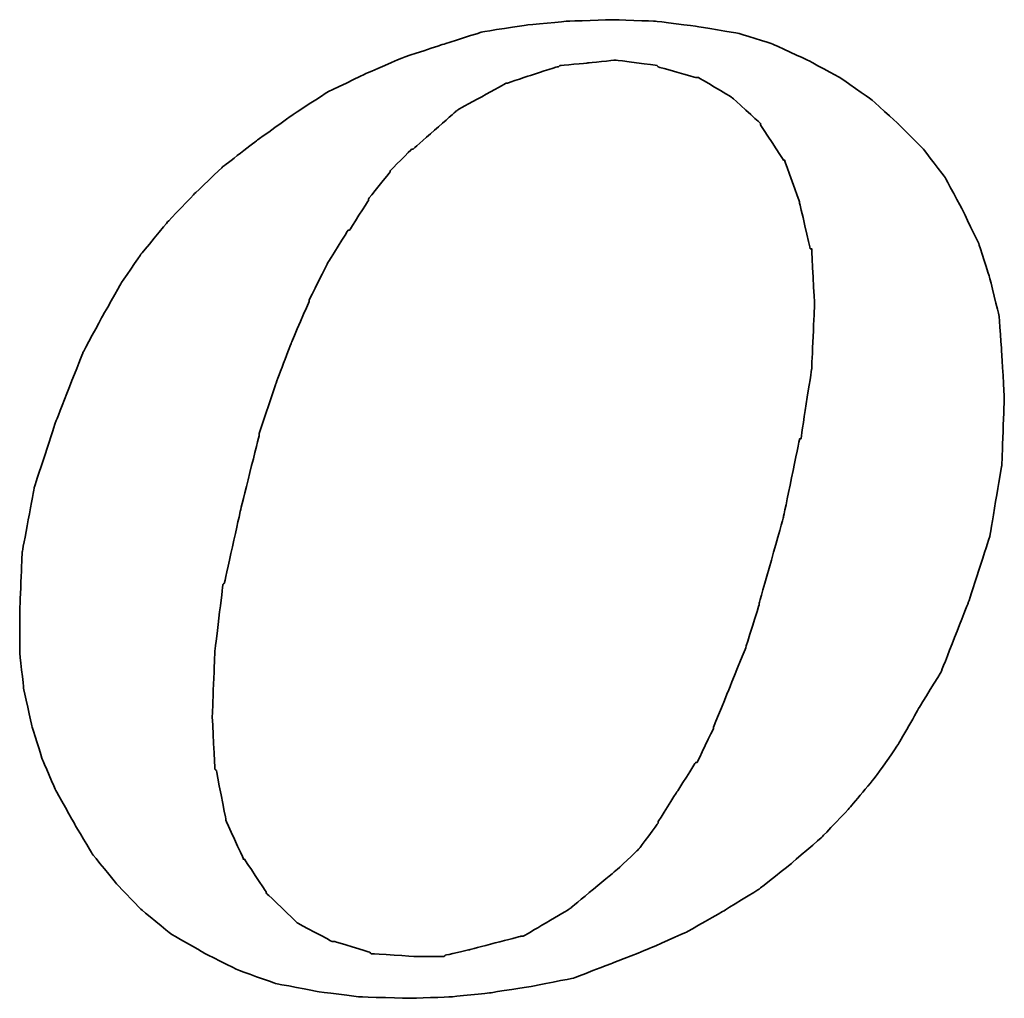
# Model space of a CAD drawing. Header units: millimetres. Extents: x 945 to 1363, y 125 to 271.
# Tile 44 of 54: x 1280.42 to 1283.3, y 176.13 to 178.99. Entities that reach past the tile are written whole.
import ezdxf

# ---------------------------------------------------------------- set-up
doc = ezdxf.new("R2010")
doc.units = ezdxf.units.MM
doc.layers.add('DIM', color=4, linetype='CONTINUOUS')
doc.layers.add('layer 1', color=7, linetype='CONTINUOUS')

# ---------------------------------------------------------------- blocks, each defined once
blk = doc.blocks.new('TBI MOTION logo(完整正式版)')
at = {"layer": 'layer 1', "color": 22, "lineweight": 35}
for points, knots in [([(35.79625, -6.98375), (35.79625, -6.98375), (36.23125, -7.43875), (36.23125, -7.43875), (36.23125, -7.43875), (36.23125, -7.43875), (36.75625, -7.87125), (36.75625, -7.87125), (36.75625, -7.87125), (36.75625, -7.87125), (37.33125, -8.20375), (37.33125, -8.20375), (37.33125, -8.20375), (37.33125, -8.20375), (37.95625, -8.51875), (37.95625, -8.51875), (37.95625, -8.51875), (37.95625, -8.51875), (38.62625, -8.75875), (38.62625, -8.75875), (38.62625, -8.75875), (38.62625, -8.75875), (39.37125, -8.90375), (39.37125, -8.90375), (39.37125, -8.90375), (39.37125, -8.90375), (40.14125, -8.99875), (40.14125, -8.99875), (40.14125, -8.99875), (40.14125, -8.99875), (41.02625, -9.02375), (41.02625, -9.02375), (41.02625, -9.02375), (41.02625, -9.02375), (41.74625, -8.99875), (41.74625, -8.99875), (41.74625, -8.99875), (41.74625, -8.99875), (42.46625, -8.92375), (42.46625, -8.92375), (42.46625, -8.92375), (42.46625, -8.92375), (43.21125, -8.80625), (43.21125, -8.80625), (43.21125, -8.80625), (43.21125, -8.80625), (43.93125, -8.66375), (43.93125, -8.66375), (43.93125, -8.66375), (43.93125, -8.66375), (44.62625, -8.39875), (44.62625, -8.39875), (44.62625, -8.39875), (44.62625, -8.39875), (45.29625, -8.13375), (45.29625, -8.13375), (45.29625, -8.13375), (45.29625, -8.13375), (45.94625, -7.84375), (45.94625, -7.84375), (45.94625, -7.84375), (45.94625, -7.84375), (46.61625, -7.46375), (46.61625, -7.46375), (46.61625, -7.46375), (46.61625, -7.46375), (47.24125, -7.07875), (47.24125, -7.07875), (47.24125, -7.07875), (47.24125, -7.07875), (47.81625, -6.62375), (47.81625, -6.62375), (47.81625, -6.62375), (47.81625, -6.62375), (48.36875, -6.14375), (48.36875, -6.14375), (48.36875, -6.14375), (48.36875, -6.14375), (48.84625, -5.64125), (48.84625, -5.64125), (48.84625, -5.64125), (48.84625, -5.64125), (49.32625, -5.06375), (49.32625, -5.06375), (49.32625, -5.06375), (49.32625, -5.06375), (49.71125, -4.51374), (49.71125, -4.51374), (49.71125, -4.51374), (49.71125, -4.51374), (50.09625, -3.83874), (50.09625, -3.83874), (50.09625, -3.83874), (50.09625, -3.83874), (50.48125, -3.21374), (50.48125, -3.21374), (50.48125, -3.21374), (50.48125, -3.21374), (50.96125, -1.99125), (50.96125, -1.99125), (50.96125, -1.99125), (50.96125, -1.99125), (51.34375, -0.81875), (51.34375, -0.81875), (51.34375, -0.81875), (51.34375, -0.81875), (51.56125, 0.45624), (51.56125, 0.45624), (51.56125, 0.45624), (51.56125, 0.45624), (51.60625, 1.67624), (51.60625, 1.67624), (51.60625, 1.67624), (51.60625, 1.67624), (51.56125, 2.44625), (51.56125, 2.44625), (51.56125, 2.44625), (51.56125, 2.44625), (51.51125, 3.14125), (51.51125, 3.14125), (51.51125, 3.14125), (51.51125, 3.14125), (51.34375, 3.81125), (51.34375, 3.81125), (51.34375, 3.81125), (51.34375, 3.81125), (51.15125, 4.41125), (51.15125, 4.41125), (51.15125, 4.41125), (51.15125, 4.41125), (50.86125, 5.01125), (50.86125, 5.01125), (50.86125, 5.01125), (50.86125, 5.01125), (50.55125, 5.58875), (50.55125, 5.58875), (50.55125, 5.58875), (50.55125, 5.58875), (50.16625, 6.09125), (50.16625, 6.09125), (50.16625, 6.09125), (50.16625, 6.09125), (49.71125, 6.54875), (49.71125, 6.54875), (49.71125, 6.54875), (49.71125, 6.54875), (49.23125, 6.98125), (49.23125, 6.98125), (49.23125, 6.98125), (49.23125, 6.98125), (48.67875, 7.36625), (48.67875, 7.36625), (48.67875, 7.36625), (48.67875, 7.36625), (48.10375, 7.67625), (48.10375, 7.67625), (48.10375, 7.67625), (48.10375, 7.67625), (47.48125, 7.96375), (47.48125, 7.96375), (47.48125, 7.96375), (47.48125, 7.96375), (46.85625, 8.15625), (46.85625, 8.15625), (46.85625, 8.15625), (46.85625, 8.15625), (46.13625, 8.27624), (46.13625, 8.27624), (46.13625, 8.27624), (46.13625, 8.27624), (45.39125, 8.37125), (45.39125, 8.37125), (45.39125, 8.37125), (45.39125, 8.37125), (44.62625, 8.39624), (44.62625, 8.39624), (44.62625, 8.39624), (44.62625, 8.39624), (43.83625, 8.37125), (43.83625, 8.37125), (43.83625, 8.37125), (43.83625, 8.37125), (43.09125, 8.30125), (43.09125, 8.30125), (43.09125, 8.30125), (43.09125, 8.30125), (42.32125, 8.18125), (42.32125, 8.18125), (42.32125, 8.18125), (42.32125, 8.18125), (41.62875, 7.96375), (41.62875, 7.96375), (41.62875, 7.96375), (41.62875, 7.96375), (40.90625, 7.72625), (40.90625, 7.72625), (40.90625, 7.72625), (40.90625, 7.72625), (40.23624, 7.43625), (40.23624, 7.43625), (40.23624, 7.43625), (40.23624, 7.43625), (39.54124, 7.10125), (39.54124, 7.10125), (39.54124, 7.10125), (39.54124, 7.10125), (38.91625, 6.69125), (38.91625, 6.69125), (38.91625, 6.69125), (38.91625, 6.69125), (38.31625, 6.26125), (38.31625, 6.26125), (38.31625, 6.26125), (38.31625, 6.26125), (37.69125, 5.78125), (37.69125, 5.78125), (37.69125, 5.78125), (37.69125, 5.78125), (37.18625, 5.30125), (37.18625, 5.30125), (37.18625, 5.30125), (37.18625, 5.30125), (36.70625, 4.79624), (36.70625, 4.79624), (36.70625, 4.79624), (36.70625, 4.79624), (36.23125, 4.22125), (36.23125, 4.22125), (36.23125, 4.22125), (36.23125, 4.22125), (35.87124, 3.69375), (35.87124, 3.69375), (35.87124, 3.69375), (35.87124, 3.69375), (35.53125, 3.09125), (35.53125, 3.09125), (35.53125, 3.09125), (35.53125, 3.09125), (35.19875, 2.47125), (35.19875, 2.47125), (35.19875, 2.47125), (35.19875, 2.47125), (34.71625, 1.24625), (34.71625, 1.24625), (34.71625, 1.24625), (34.71625, 1.24625), (34.33125, 0.06874), (34.33125, 0.06874), (34.33125, 0.06874), (34.33125, 0.06874), (34.11625, -1.07875), (34.11625, -1.07875), (34.11625, -1.07875), (34.11625, -1.07875), (34.07125, -2.15875), (34.07125, -2.15875), (34.07125, -2.15875), (34.07125, -2.15875), (34.07125, -2.85375), (34.07125, -2.85375), (34.07125, -2.85375), (34.07125, -2.85375), (34.14125, -3.50375), (34.14125, -3.50375), (34.14125, -3.50375), (34.14125, -3.50375), (34.28625, -4.17375), (34.28625, -4.17375), (34.28625, -4.17375), (34.28625, -4.17375), (34.47625, -4.77624), (34.47625, -4.77624), (34.47625, -4.77624), (34.47625, -4.77624), (34.71625, -5.32625), (34.71625, -5.32625), (34.71625, -5.32625), (34.71625, -5.32625), (35.05375, -5.92875), (35.05375, -5.92875), (35.05375, -5.92875), (35.05375, -5.92875), (35.36375, -6.45375), (35.36375, -6.45375), (35.36375, -6.45375), (35.36375, -6.45375), (35.79625, -6.98375), (35.79625, -6.98375)], [0, 0, 0, 0, 0.01388889, 0.01388889, 0.01388889, 0.0138889, 0.02777778, 0.02777778, 0.02777778, 0.02777779, 0.04166667, 0.04166667, 0.04166667, 0.04166668, 0.05555556, 0.05555556, 0.05555556, 0.05555557, 0.06944444, 0.06944444, 0.06944444, 0.06944445, 0.08333333, 0.08333333, 0.08333333, 0.08333334, 0.09722222, 0.09722222, 0.09722222, 0.09722223, 0.11111111, 0.11111111, 0.11111111, 0.11111112, 0.125, 0.125, 0.125, 0.12500001, 0.13888889, 0.13888889, 0.13888889, 0.1388889, 0.15277778, 0.15277778, 0.15277778, 0.15277779, 0.16666667, 0.16666667, 0.16666667, 0.16666668, 0.18055556, 0.18055556, 0.18055556, 0.18055557, 0.19444444, 0.19444444, 0.19444444, 0.19444445, 0.20833333, 0.20833333, 0.20833333, 0.20833334, 0.22222222, 0.22222222, 0.22222222, 0.22222223, 0.23611111, 0.23611111, 0.23611111, 0.23611112, 0.25, 0.25, 0.25, 0.25000001, 0.26388889, 0.26388889, 0.26388889, 0.2638889, 0.27777778, 0.27777778, 0.27777778, 0.27777779, 0.29166667, 0.29166667, 0.29166667, 0.29166668, 0.30555556, 0.30555556, 0.30555556, 0.30555557, 0.31944444, 0.31944444, 0.31944444, 0.31944445, 0.33333333, 0.33333333, 0.33333333, 0.33333334, 0.34722222, 0.34722222, 0.34722222, 0.34722223, 0.36111111, 0.36111111, 0.36111111, 0.36111112, 0.375, 0.375, 0.375, 0.37500001, 0.38888889, 0.38888889, 0.38888889, 0.3888889, 0.40277778, 0.40277778, 0.40277778, 0.40277779, 0.41666667, 0.41666667, 0.41666667, 0.41666668, 0.43055556, 0.43055556, 0.43055556, 0.43055557, 0.44444444, 0.44444444, 0.44444444, 0.44444445, 0.45833333, 0.45833333, 0.45833333, 0.45833334, 0.47222222, 0.47222222, 0.47222222, 0.47222223, 0.48611111, 0.48611111, 0.48611111, 0.48611112, 0.5, 0.5, 0.5, 0.50000001, 0.51388889, 0.51388889, 0.51388889, 0.5138889, 0.52777778, 0.52777778, 0.52777778, 0.52777779, 0.54166667, 0.54166667, 0.54166667, 0.54166668, 0.55555556, 0.55555556, 0.55555556, 0.55555557, 0.56944444, 0.56944444, 0.56944444, 0.56944445, 0.58333333, 0.58333333, 0.58333333, 0.58333334, 0.59722222, 0.59722222, 0.59722222, 0.59722223, 0.61111111, 0.61111111, 0.61111111, 0.61111112, 0.625, 0.625, 0.625, 0.62500001, 0.63888889, 0.63888889, 0.63888889, 0.6388889, 0.65277778, 0.65277778, 0.65277778, 0.65277779, 0.66666667, 0.66666667, 0.66666667, 0.66666668, 0.68055556, 0.68055556, 0.68055556, 0.68055557, 0.69444444, 0.69444444, 0.69444444, 0.69444445, 0.70833333, 0.70833333, 0.70833333, 0.70833334, 0.72222222, 0.72222222, 0.72222222, 0.72222223, 0.73611111, 0.73611111, 0.73611111, 0.73611112, 0.75, 0.75, 0.75, 0.75000001, 0.76388889, 0.76388889, 0.76388889, 0.7638889, 0.77777778, 0.77777778, 0.77777778, 0.77777779, 0.79166667, 0.79166667, 0.79166667, 0.79166668, 0.80555556, 0.80555556, 0.80555556, 0.80555557, 0.81944444, 0.81944444, 0.81944444, 0.81944445, 0.83333333, 0.83333333, 0.83333333, 0.83333334, 0.84722222, 0.84722222, 0.84722222, 0.84722223, 0.86111111, 0.86111111, 0.86111111, 0.86111112, 0.875, 0.875, 0.875, 0.87500001, 0.88888889, 0.88888889, 0.88888889, 0.8888889, 0.90277778, 0.90277778, 0.90277778, 0.90277779, 0.91666667, 0.91666667, 0.91666667, 0.91666668, 0.93055556, 0.93055556, 0.93055556, 0.93055557, 0.94444444, 0.94444444, 0.94444444, 0.94444445, 0.95833333, 0.95833333, 0.95833333, 0.95833334, 0.97222222, 0.97222222, 0.97222222, 0.97222223, 0.98611111, 0.98611111, 0.98611111, 0.98611112, 1, 1, 1, 1]), ([(38.33875, 1.03124), (38.33875, 1.03124), (38.62625, 1.89625), (38.62625, 1.89625), (38.62625, 1.89625), (38.62625, 1.89625), (38.91625, 2.66375), (38.91625, 2.66375), (38.91625, 2.66375), (38.91625, 2.66375), (39.22625, 3.38125), (39.22625, 3.38125), (39.22625, 3.38125), (39.22625, 3.38125), (39.22625, 3.40624), (39.22625, 3.40624), (39.22625, 3.40624), (39.22625, 3.40624), (39.56124, 4.07624), (39.56124, 4.07624), (39.56124, 4.07624), (39.56124, 4.07624), (39.92125, 4.65125), (39.92125, 4.65125), (39.92125, 4.65125), (39.92125, 4.65125), (39.94625, 4.65125), (39.94625, 4.65125), (39.94625, 4.65125), (39.94625, 4.65125), (40.28125, 5.17875), (40.28125, 5.17875), (40.28125, 5.17875), (40.28125, 5.17875), (40.28125, 5.20375), (40.28125, 5.20375), (40.28125, 5.20375), (40.28125, 5.20375), (40.66875, 5.68625), (40.66875, 5.68625), (40.66875, 5.68625), (40.66875, 5.68625), (40.66875, 5.70625), (40.66875, 5.70625), (40.66875, 5.70625), (40.66875, 5.70625), (41.05124, 6.09125), (41.05124, 6.09125), (41.05124, 6.09125), (41.05124, 6.09125), (41.07625, 6.09125), (41.07625, 6.09125), (41.07625, 6.09125), (41.07625, 6.09125), (41.84125, 6.76625), (41.84125, 6.76625), (41.84125, 6.76625), (41.84125, 6.76625), (41.86625, 6.78625), (41.86625, 6.78625), (41.86625, 6.78625), (41.86625, 6.78625), (42.73125, 7.26624), (42.73125, 7.26624), (42.73125, 7.26624), (42.73125, 7.26624), (42.75625, 7.26624), (42.75625, 7.26624), (42.75625, 7.26624), (42.75625, 7.26624), (43.18625, 7.41125), (43.18625, 7.41125), (43.18625, 7.41125), (43.18625, 7.41125), (43.64125, 7.55625), (43.64125, 7.55625), (43.64125, 7.55625), (43.64125, 7.55625), (43.66625, 7.55625), (43.66625, 7.55625), (43.66625, 7.55625), (43.66625, 7.55625), (43.69125, 7.58124), (43.69125, 7.58124), (43.69125, 7.58124), (43.69125, 7.58124), (44.19125, 7.62625), (44.19125, 7.62625), (44.19125, 7.62625), (44.19125, 7.62625), (44.67125, 7.67625), (44.67125, 7.67625), (44.67125, 7.67625), (44.67125, 7.67625), (44.69625, 7.67625), (44.69625, 7.67625), (44.69625, 7.67625), (44.69625, 7.67625), (45.41875, 7.58124), (45.41875, 7.58124), (45.41875, 7.58124), (45.41875, 7.58124), (45.44125, 7.55625), (45.44125, 7.55625), (45.44125, 7.55625), (45.44125, 7.55625), (46.11125, 7.36625), (46.11125, 7.36625), (46.11125, 7.36625), (46.11125, 7.36625), (46.13625, 7.36625), (46.13625, 7.36625), (46.13625, 7.36625), (46.13625, 7.36625), (46.15875, 7.36625), (46.15875, 7.36625), (46.15875, 7.36625), (46.15875, 7.36625), (46.73625, 7.02624), (46.73625, 7.02624), (46.73625, 7.02624), (46.73625, 7.02624), (46.76125, 7.00624), (46.76125, 7.00624), (46.76125, 7.00624), (46.76125, 7.00624), (47.24125, 6.57124), (47.24125, 6.57124), (47.24125, 6.57124), (47.24125, 6.57124), (47.26625, 6.54875), (47.26625, 6.54875), (47.26625, 6.54875), (47.26625, 6.54875), (47.26625, 6.52375), (47.26625, 6.52375), (47.26625, 6.52375), (47.26625, 6.52375), (47.67375, 5.89875), (47.67375, 5.89875), (47.67375, 5.89875), (47.67375, 5.89875), (47.69625, 5.89875), (47.69625, 5.89875), (47.69625, 5.89875), (47.69625, 5.89875), (47.69625, 5.87625), (47.69625, 5.87625), (47.69625, 5.87625), (47.69625, 5.87625), (47.96125, 5.15625), (47.96125, 5.15625), (47.96125, 5.15625), (47.96125, 5.15625), (47.96125, 5.13125), (47.96125, 5.13125), (47.96125, 5.13125), (47.96125, 5.13125), (48.15125, 4.31875), (48.15125, 4.31875), (48.15125, 4.31875), (48.15125, 4.31875), (48.17625, 4.31875), (48.17625, 4.31875), (48.17625, 4.31875), (48.17625, 4.31875), (48.17625, 4.29125), (48.17625, 4.29125), (48.17625, 4.29125), (48.17625, 4.29125), (48.22625, 3.33125), (48.22625, 3.33125), (48.22625, 3.33125), (48.22625, 3.33125), (48.22625, 3.30875), (48.22625, 3.30875), (48.22625, 3.30875), (48.22625, 3.30875), (48.17625, 2.20624), (48.17625, 2.20624), (48.17625, 2.20624), (48.17625, 2.20624), (48.17625, 2.18124), (48.17625, 2.18124), (48.17625, 2.18124), (48.17625, 2.18124), (47.98375, 0.93624), (47.98375, 0.93624), (47.98375, 0.93624), (47.98375, 0.93624), (47.96125, 0.93624), (47.96125, 0.93624), (47.96125, 0.93624), (47.96125, 0.93624), (47.67375, -0.45874), (47.67375, -0.45874), (47.67375, -0.45874), (47.67375, -0.45874), (47.24125, -1.99125), (47.24125, -1.99125), (47.24125, -1.99125), (47.24125, -1.99125), (47.24125, -2.01874), (47.24125, -2.01874), (47.24125, -2.01874), (47.24125, -2.01874), (47.00125, -2.78375), (47.00125, -2.78375), (47.00125, -2.78375), (47.00125, -2.78375), (46.71125, -3.50375), (46.71125, -3.50375), (46.71125, -3.50375), (46.71125, -3.50375), (46.42625, -4.19875), (46.42625, -4.19875), (46.42625, -4.19875), (46.42625, -4.19875), (46.42625, -4.22375), (46.42625, -4.22375), (46.42625, -4.22375), (46.42625, -4.22375), (46.13625, -4.82374), (46.13625, -4.82374), (46.13625, -4.82374), (46.13625, -4.82374), (46.11125, -4.82374), (46.11125, -4.82374), (46.11125, -4.82374), (46.11125, -4.82374), (45.77625, -5.35125), (45.77625, -5.35125), (45.77625, -5.35125), (45.77625, -5.35125), (45.44125, -5.87875), (45.44125, -5.87875), (45.44125, -5.87875), (45.44125, -5.87875), (45.44125, -5.90375), (45.44125, -5.90375), (45.44125, -5.90375), (45.44125, -5.90375), (45.10625, -6.35875), (45.10625, -6.35875), (45.10625, -6.35875), (45.10625, -6.35875), (45.08125, -6.38375), (45.08125, -6.38375), (45.08125, -6.38375), (45.08125, -6.38375), (44.69625, -6.74375), (44.69625, -6.74375), (44.69625, -6.74375), (44.69625, -6.74375), (43.88375, -7.41625), (43.88375, -7.41625), (43.88375, -7.41625), (43.88375, -7.41625), (43.85625, -7.43875), (43.85625, -7.43875), (43.85625, -7.43875), (43.85625, -7.43875), (43.04125, -7.91875), (43.04125, -7.91875), (43.04125, -7.91875), (43.04125, -7.91875), (43.01625, -7.91875), (43.01625, -7.91875), (43.01625, -7.91875), (43.01625, -7.91875), (42.99625, -7.91875), (42.99625, -7.91875), (42.99625, -7.91875), (42.99625, -7.91875), (42.08125, -8.15875), (42.08125, -8.15875), (42.08125, -8.15875), (42.08125, -8.15875), (41.65125, -8.25625), (41.65125, -8.25625), (41.65125, -8.25625), (41.65125, -8.25625), (41.62875, -8.27875), (41.62875, -8.27875), (41.62875, -8.27875), (41.62875, -8.27875), (41.60125, -8.27875), (41.60125, -8.27875), (41.60125, -8.27875), (41.60125, -8.27875), (41.12125, -8.27875), (41.12125, -8.27875), (41.12125, -8.27875), (41.12125, -8.27875), (40.35624, -8.23125), (40.35624, -8.23125), (40.35624, -8.23125), (40.35624, -8.23125), (40.33125, -8.23125), (40.33125, -8.23125), (40.33125, -8.23125), (40.33125, -8.23125), (40.30625, -8.20375), (40.30625, -8.20375), (40.30625, -8.20375), (40.30625, -8.20375), (39.68375, -8.01375), (39.68375, -8.01375), (39.68375, -8.01375), (39.68375, -8.01375), (39.66124, -8.01375), (39.66124, -8.01375), (39.66124, -8.01375), (39.66124, -8.01375), (39.63625, -8.01375), (39.63625, -8.01375), (39.63625, -8.01375), (39.63625, -8.01375), (39.01125, -7.67875), (39.01125, -7.67875), (39.01125, -7.67875), (39.01125, -7.67875), (38.98875, -7.65375), (38.98875, -7.65375), (38.98875, -7.65375), (38.98875, -7.65375), (38.48625, -7.17375), (38.48625, -7.17375), (38.48625, -7.17375), (38.48625, -7.17375), (38.45875, -7.14875), (38.45875, -7.14875), (38.45875, -7.14875), (38.45875, -7.14875), (38.45875, -7.12875), (38.45875, -7.12875), (38.45875, -7.12875), (38.45875, -7.12875), (38.07625, -6.54875), (38.07625, -6.54875), (38.07625, -6.54875), (38.07625, -6.54875), (38.05125, -6.54875), (38.05125, -6.54875), (38.05125, -6.54875), (38.05125, -6.54875), (38.05125, -6.52875), (38.05125, -6.52875), (38.05125, -6.52875), (38.05125, -6.52875), (37.74125, -5.85375), (37.74125, -5.85375), (37.74125, -5.85375), (37.74125, -5.85375), (37.74125, -5.82875), (37.74125, -5.82875), (37.74125, -5.82875), (37.74125, -5.82875), (37.57375, -4.96875), (37.57375, -4.96875), (37.57375, -4.96875), (37.57375, -4.96875), (37.54625, -4.94375), (37.54625, -4.94375), (37.54625, -4.94375), (37.54625, -4.94375), (37.50125, -4.03375), (37.50125, -4.03375), (37.50125, -4.03375), (37.50125, -4.03375), (37.50125, -4.00875), (37.50125, -4.00875), (37.50125, -4.00875), (37.50125, -4.00875), (37.54625, -2.85375), (37.54625, -2.85375), (37.54625, -2.85375), (37.54625, -2.85375), (37.69125, -1.65875), (37.69125, -1.65875), (37.69125, -1.65875), (37.69125, -1.65875), (37.71624, -1.63375), (37.71624, -1.63375), (37.71624, -1.63375), (37.71624, -1.63375), (38.00375, -0.33875), (38.00375, -0.33875), (38.00375, -0.33875), (38.00375, -0.33875), (38.33875, 1.00624), (38.33875, 1.00624), (38.33875, 1.00624), (38.33875, 1.00624), (38.33875, 1.03124), (38.33875, 1.03124)], [0, 0, 0, 0, 0.01010101, 0.01010101, 0.01010101, 0.01010102, 0.02020202, 0.02020202, 0.02020202, 0.02020203, 0.03030303, 0.03030303, 0.03030303, 0.03030304, 0.04040404, 0.04040404, 0.04040404, 0.04040405, 0.05050505, 0.05050505, 0.05050505, 0.05050506, 0.06060606, 0.06060606, 0.06060606, 0.06060607, 0.07070707, 0.07070707, 0.07070707, 0.07070708, 0.08080808, 0.08080808, 0.08080808, 0.08080809, 0.09090909, 0.09090909, 0.09090909, 0.0909091, 0.1010101, 0.1010101, 0.1010101, 0.10101011, 0.11111111, 0.11111111, 0.11111111, 0.11111112, 0.12121212, 0.12121212, 0.12121212, 0.12121213, 0.13131313, 0.13131313, 0.13131313, 0.13131314, 0.14141414, 0.14141414, 0.14141414, 0.14141415, 0.15151515, 0.15151515, 0.15151515, 0.15151516, 0.16161616, 0.16161616, 0.16161616, 0.16161617, 0.17171717, 0.17171717, 0.17171717, 0.17171718, 0.18181818, 0.18181818, 0.18181818, 0.18181819, 0.19191919, 0.19191919, 0.19191919, 0.1919192, 0.2020202, 0.2020202, 0.2020202, 0.20202021, 0.21212121, 0.21212121, 0.21212121, 0.21212122, 0.22222222, 0.22222222, 0.22222222, 0.22222223, 0.23232323, 0.23232323, 0.23232323, 0.23232324, 0.24242424, 0.24242424, 0.24242424, 0.24242425, 0.25252525, 0.25252525, 0.25252525, 0.25252526, 0.26262626, 0.26262626, 0.26262626, 0.26262627, 0.27272727, 0.27272727, 0.27272727, 0.27272728, 0.28282828, 0.28282828, 0.28282828, 0.28282829, 0.29292929, 0.29292929, 0.29292929, 0.2929293, 0.3030303, 0.3030303, 0.3030303, 0.30303031, 0.31313131, 0.31313131, 0.31313131, 0.31313132, 0.32323232, 0.32323232, 0.32323232, 0.32323233, 0.33333333, 0.33333333, 0.33333333, 0.33333334, 0.34343434, 0.34343434, 0.34343434, 0.34343435, 0.35353535, 0.35353535, 0.35353535, 0.35353536, 0.36363636, 0.36363636, 0.36363636, 0.36363637, 0.37373737, 0.37373737, 0.37373737, 0.37373738, 0.38383838, 0.38383838, 0.38383838, 0.38383839, 0.39393939, 0.39393939, 0.39393939, 0.3939394, 0.4040404, 0.4040404, 0.4040404, 0.40404041, 0.41414141, 0.41414141, 0.41414141, 0.41414142, 0.42424242, 0.42424242, 0.42424242, 0.42424243, 0.43434343, 0.43434343, 0.43434343, 0.43434344, 0.44444444, 0.44444444, 0.44444444, 0.44444445, 0.45454545, 0.45454545, 0.45454545, 0.45454546, 0.46464646, 0.46464646, 0.46464646, 0.46464647, 0.47474747, 0.47474747, 0.47474747, 0.47474748, 0.48484848, 0.48484848, 0.48484848, 0.48484849, 0.49494949, 0.49494949, 0.49494949, 0.4949495, 0.50505051, 0.50505051, 0.50505051, 0.50505052, 0.51515152, 0.51515152, 0.51515152, 0.51515153, 0.52525253, 0.52525253, 0.52525253, 0.52525254, 0.53535354, 0.53535354, 0.53535354, 0.53535355, 0.54545455, 0.54545455, 0.54545455, 0.54545456, 0.55555556, 0.55555556, 0.55555556, 0.55555557, 0.56565657, 0.56565657, 0.56565657, 0.56565658, 0.57575758, 0.57575758, 0.57575758, 0.57575759, 0.58585859, 0.58585859, 0.58585859, 0.5858586, 0.5959596, 0.5959596, 0.5959596, 0.59595961, 0.60606061, 0.60606061, 0.60606061, 0.60606062, 0.61616162, 0.61616162, 0.61616162, 0.61616163, 0.62626263, 0.62626263, 0.62626263, 0.62626264, 0.63636364, 0.63636364, 0.63636364, 0.63636365, 0.64646465, 0.64646465, 0.64646465, 0.64646466, 0.65656566, 0.65656566, 0.65656566, 0.65656567, 0.66666667, 0.66666667, 0.66666667, 0.66666668, 0.67676768, 0.67676768, 0.67676768, 0.67676769, 0.68686869, 0.68686869, 0.68686869, 0.6868687, 0.6969697, 0.6969697, 0.6969697, 0.69696971, 0.70707071, 0.70707071, 0.70707071, 0.70707072, 0.71717172, 0.71717172, 0.71717172, 0.71717173, 0.72727273, 0.72727273, 0.72727273, 0.72727274, 0.73737374, 0.73737374, 0.73737374, 0.73737375, 0.74747475, 0.74747475, 0.74747475, 0.74747476, 0.75757576, 0.75757576, 0.75757576, 0.75757577, 0.76767677, 0.76767677, 0.76767677, 0.76767678, 0.77777778, 0.77777778, 0.77777778, 0.77777779, 0.78787879, 0.78787879, 0.78787879, 0.7878788, 0.7979798, 0.7979798, 0.7979798, 0.79797981, 0.80808081, 0.80808081, 0.80808081, 0.80808082, 0.81818182, 0.81818182, 0.81818182, 0.81818183, 0.82828283, 0.82828283, 0.82828283, 0.82828284, 0.83838384, 0.83838384, 0.83838384, 0.83838385, 0.84848485, 0.84848485, 0.84848485, 0.84848486, 0.85858586, 0.85858586, 0.85858586, 0.85858587, 0.86868687, 0.86868687, 0.86868687, 0.86868688, 0.87878788, 0.87878788, 0.87878788, 0.87878789, 0.88888889, 0.88888889, 0.88888889, 0.8888889, 0.8989899, 0.8989899, 0.8989899, 0.89898991, 0.90909091, 0.90909091, 0.90909091, 0.90909092, 0.91919192, 0.91919192, 0.91919192, 0.91919193, 0.92929293, 0.92929293, 0.92929293, 0.92929294, 0.93939394, 0.93939394, 0.93939394, 0.93939395, 0.94949495, 0.94949495, 0.94949495, 0.94949496, 0.95959596, 0.95959596, 0.95959596, 0.95959597, 0.96969697, 0.96969697, 0.96969697, 0.96969698, 0.97979798, 0.97979798, 0.97979798, 0.97979799, 0.98989899, 0.98989899, 0.98989899, 0.989899, 1, 1, 1, 1])]:
    blk.add_open_spline(points, degree=3, knots=knots, dxfattribs=at)

msp = doc.modelspace()

# ---------------------------------------------------------------- block references
at = {"layer": 'DIM', "color": 7, "xscale": 0.1641908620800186, "yscale": 0.1641908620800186, "zscale": 0.1641908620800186}
msp.add_blockref('TBI MOTION logo(完整正式版)', (1274.8267, 177.6116), dxfattribs=at)

doc.saveas('drawing.dxf')
